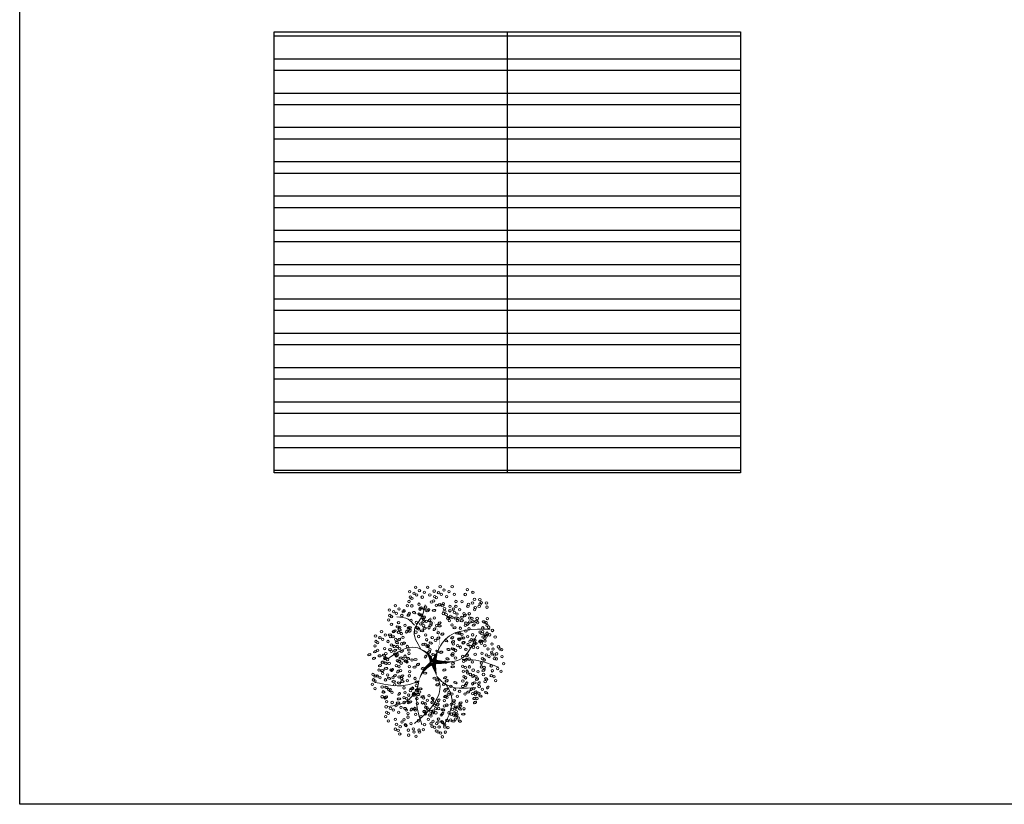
# Model space of a CAD drawing. Header units: millimetres. Extents: x 2197 to 2788, y 425 to 589.
# Tile 1 of 50: x 2201 to 2234, y 430 to 457. Entities that reach past the tile are written whole.
import ezdxf

# ---------------------------------------------------------------- set-up
doc = ezdxf.new("R2010")
doc.units = ezdxf.units.MM
doc.linetypes.add('ACAD_ISO04W100', pattern=[30, 24, -3, 0, -3])
doc.layers.add('01 - Vegetación', color=3, linetype='Continuous', lineweight=0)
doc.layers.add('Cotas', color=3, linetype='Continuous')
doc.layers.add('PAREDE', color=6, linetype='Continuous')

# ---------------------------------------------------------------- blocks, each defined once
blk = doc.blocks.new('17')
at = {"layer": '01 - Vegetación'}
for points in [[(4495.84, 1680.23, 1.33, 0.0221, 0.199177), (4489.97, 1684.48, 0.0221, 0.0221, 1.224983)], [(4496.02, 1680.23, 1.33, 0.0221, 0.286986), (4500.47, 1683.82, 0.0221, 0.0221, -1.494927)], [(4496.02, 1679.76, 1.77, 0.0221, 0), (4491.39, 1678.53, 0.0221, 0.0221, 0)], [(4496.02, 1679.66, 1.77, 0.0221, 0), (4500.28, 1678.15, 0.0221, 0.0221, 0)], [(4496.4, 1679.85, 1.77, 0.0221, 0.074947), (4496.4, 1672.95, 0.0221, 0.0221, 0.762797)], [(4497.07, 1679.43, 0.133, 0.0221, 0.381476), (4512.91, 1682.47, 0.0221, 0.0221, -1.841687)]]:
    blk.add_lwpolyline(points, format="xyseb", dxfattribs=at)
for points in [[(4490, 1684.47), (4488.83, 1687.51), (4489.5, 1699.09)], [(4487.73, 1684.98), (4483.44, 1688.25), (4481.42, 1694.81)], [(4497.83, 1680.19), (4501.11, 1685.48), (4497.33, 1694.81)], [(4508.5, 1685.98), (4510.45, 1688), (4511.21, 1691.78)], [(4490, 1684.47), (4482.94, 1685.23), (4475.36, 1683.47)], [(4491.39, 1678.53), (4489.02, 1677.58), (4485.46, 1677.92), (4475.87, 1685.99)], [(4500.47, 1683.82), (4506.92, 1685.99), (4511.46, 1683.47), (4515.25, 1682.46)], [(4491.39, 1678.53), (4489, 1675.9), (4487.73, 1665.57)], [(4496.57, 1678.43), (4497.07, 1670.86), (4505.15, 1665.32)], [(4497.07, 1679.43), (4503.89, 1675.65), (4507.17, 1660.78)], [(4488.74, 1675.4), (4484.7, 1673.64), (4475.11, 1676.16)], [(4497.07, 1670.11), (4496.82, 1665.57), (4494.55, 1658.01)]]:
    blk.add_spline(points, degree=3, dxfattribs=at)
blk = doc.blocks.new('16')
at = {"layer": '01 - Vegetación'}
h = blk.add_hatch(color=40, dxfattribs=at)
h.set_gradient(color1=(255, 191, 0), color2=(223, 255, 127), rotation=180, centered=1, tint=1, name='INVSPHERICAL')
edge = h.paths.add_edge_path()
edge.add_ellipse((4538.847, 1678.642), major_axis=(-0.0033, 0.0777), ratio=0.578492, start_angle=0, end_angle=360, ccw=False)
edge = h.paths.add_edge_path()
edge.add_ellipse((4538.961, 1678.487), major_axis=(-0.0349, 0.0695), ratio=0.578492, start_angle=0, end_angle=360, ccw=False)
edge = h.paths.add_edge_path()
edge.add_ellipse((4538.69, 1678.926), major_axis=(-0.0594, 0.0503), ratio=0.578492, start_angle=0, end_angle=360, ccw=False)
edge = h.paths.add_edge_path()
edge.add_ellipse((4538.676, 1678.266), major_axis=(-0.0033, 0.0777), ratio=0.578492, start_angle=0, end_angle=360, ccw=False)
edge = h.paths.add_edge_path()
edge.add_ellipse((4541.23, 1679.281), major_axis=(0.0274, 0.0728), ratio=0.578492, start_angle=0, end_angle=360, ccw=False)
edge = h.paths.add_edge_path()
edge.add_ellipse((4540.829, 1679.36), major_axis=(-0.0349, 0.0695), ratio=0.578492, start_angle=0, end_angle=360, ccw=False)
edge = h.paths.add_edge_path()
edge.add_ellipse((4541.174, 1679.607), major_axis=(-0.0349, 0.0695), ratio=0.578492, start_angle=0, end_angle=360, ccw=False)
edge = h.paths.add_edge_path()
edge.add_ellipse((4541.072, 1679.421), major_axis=(0.0274, 0.0728), ratio=0.578492, start_angle=0, end_angle=360, ccw=False)
edge = h.paths.add_edge_path()
edge.add_ellipse((4540.113, 1679.632), major_axis=(-0.0349, 0.0695), ratio=0.578492, start_angle=0, end_angle=360, ccw=False)
edge = h.paths.add_edge_path()
edge.add_ellipse((4540.279, 1679.843), major_axis=(-0.0349, 0.0695), ratio=0.578492, start_angle=0, end_angle=360, ccw=False)
edge = h.paths.add_edge_path()
edge.add_ellipse((4540.165, 1679.999), major_axis=(-0.0033, 0.0777), ratio=0.578492, start_angle=0, end_angle=360, ccw=False)
edge = h.paths.add_edge_path()
edge.add_ellipse((4540.499, 1679.956), major_axis=(-0.0033, 0.0777), ratio=0.578492, start_angle=0, end_angle=360, ccw=False)
edge = h.paths.add_edge_path()
edge.add_ellipse((4540.629, 1679.513), major_axis=(-0.0594, 0.0503), ratio=0.578492, start_angle=0, end_angle=360, ccw=False)
edge = h.paths.add_edge_path()
edge.add_ellipse((4540.551, 1680.278), major_axis=(0.0274, 0.0728), ratio=0.578492, start_angle=0, end_angle=360, ccw=False)
edge = h.paths.add_edge_path()
edge.add_ellipse((4539.201, 1679.744), major_axis=(-0.0033, 0.0777), ratio=0.578492, start_angle=0, end_angle=360, ccw=False)
edge = h.paths.add_edge_path()
edge.add_ellipse((4539.14, 1679.893), major_axis=(0.0274, 0.0728), ratio=0.578492, start_angle=0, end_angle=360, ccw=False)
edge = h.paths.add_edge_path()
edge.add_ellipse((4539.208, 1680.126), major_axis=(-0.0033, 0.0777), ratio=0.578492, start_angle=0, end_angle=360, ccw=False)
edge = h.paths.add_edge_path()
edge.add_ellipse((4538.979, 1680.681), major_axis=(-0.0594, 0.0503), ratio=0.578492, start_angle=0, end_angle=360, ccw=False)
edge = h.paths.add_edge_path()
edge.add_ellipse((4538.577, 1680.728), major_axis=(-0.0033, 0.0777), ratio=0.578492, start_angle=0, end_angle=360, ccw=False)
edge = h.paths.add_edge_path()
edge.add_ellipse((4538.926, 1680.033), major_axis=(0.0274, 0.0728), ratio=0.578492, start_angle=0, end_angle=360, ccw=False)
edge = h.paths.add_edge_path()
edge.add_ellipse((4538.95, 1679.842), major_axis=(0.0274, 0.0728), ratio=0.578492, start_angle=0, end_angle=360, ccw=False)
edge = h.paths.add_edge_path()
edge.add_ellipse((4538.621, 1680.191), major_axis=(-0.0349, 0.0695), ratio=0.578492, start_angle=0, end_angle=360, ccw=False)
edge = h.paths.add_edge_path()
edge.add_ellipse((4538.328, 1680.411), major_axis=(0.0274, 0.0728), ratio=0.578492, start_angle=0, end_angle=360, ccw=False)
edge = h.paths.add_edge_path()
edge.add_ellipse((4538.283, 1680.138), major_axis=(-0.0594, 0.0503), ratio=0.578492, start_angle=0, end_angle=360, ccw=False)
edge = h.paths.add_edge_path()
edge.add_ellipse((4538.32, 1679.993), major_axis=(-0.0594, 0.0503), ratio=0.578492, start_angle=0, end_angle=360, ccw=False)
edge = h.paths.add_edge_path()
edge.add_ellipse((4538.755, 1680.687), major_axis=(-0.0033, 0.0777), ratio=0.578492, start_angle=0, end_angle=360, ccw=False)
edge = h.paths.add_edge_path()
edge.add_ellipse((4538.834, 1681.261), major_axis=(-0.0349, 0.0695), ratio=0.578492, start_angle=0, end_angle=360, ccw=False)
edge = h.paths.add_edge_path()
edge.add_ellipse((4539.054, 1681.374), major_axis=(-0.0033, 0.0777), ratio=0.578492, start_angle=0, end_angle=360, ccw=False)
edge = h.paths.add_edge_path()
edge.add_ellipse((4539.147, 1681.076), major_axis=(-0.0594, 0.0503), ratio=0.578492, start_angle=0, end_angle=360, ccw=False)
edge = h.paths.add_edge_path()
edge.add_ellipse((4539.52, 1680.541), major_axis=(-0.0033, 0.0777), ratio=0.578492, start_angle=0, end_angle=360, ccw=False)
edge = h.paths.add_edge_path()
edge.add_ellipse((4539.459, 1680.689), major_axis=(0.0274, 0.0728), ratio=0.578492, start_angle=0, end_angle=360, ccw=False)
edge = h.paths.add_edge_path()
edge.add_ellipse((4539.527, 1680.923), major_axis=(-0.0033, 0.0777), ratio=0.578492, start_angle=0, end_angle=360, ccw=False)
edge = h.paths.add_edge_path()
edge.add_ellipse((4539.265, 1681.244), major_axis=(0.0274, 0.0728), ratio=0.578492, start_angle=0, end_angle=360, ccw=False)
edge = h.paths.add_edge_path()
edge.add_ellipse((4539.188, 1677.478), major_axis=(-0.0594, 0.0503), ratio=0.578492, start_angle=0, end_angle=360, ccw=False)
edge = h.paths.add_edge_path()
edge.add_ellipse((4539.473, 1678.19), major_axis=(0.0274, 0.0728), ratio=0.578492, start_angle=0, end_angle=360, ccw=False)
edge = h.paths.add_edge_path()
edge.add_ellipse((4540.696, 1678.325), major_axis=(0.0274, 0.0728), ratio=0.578492, start_angle=0, end_angle=360, ccw=False)
edge = h.paths.add_edge_path()
edge.add_ellipse((4540.33, 1678.305), major_axis=(-0.0033, 0.0777), ratio=0.578492, start_angle=0, end_angle=360, ccw=False)
edge = h.paths.add_edge_path()
edge.add_ellipse((4540.174, 1678.307), major_axis=(-0.0033, 0.0777), ratio=0.578492, start_angle=0, end_angle=360, ccw=False)
edge = h.paths.add_edge_path()
edge.add_ellipse((4540.488, 1677.717), major_axis=(-0.0594, 0.0503), ratio=0.578492, start_angle=0, end_angle=360, ccw=False)
edge = h.paths.add_edge_path()
edge.add_ellipse((4540.676, 1677.675), major_axis=(-0.0594, 0.0503), ratio=0.578492, start_angle=0, end_angle=360, ccw=False)
edge = h.paths.add_edge_path()
edge.add_ellipse((4539.469, 1677.341), major_axis=(-0.0033, 0.0777), ratio=0.578492, start_angle=0, end_angle=360, ccw=False)
edge = h.paths.add_edge_path()
edge.add_ellipse((4539.773, 1677.406), major_axis=(-0.0594, 0.0503), ratio=0.578492, start_angle=0, end_angle=360, ccw=False)
edge = h.paths.add_edge_path()
edge.add_ellipse((4539.631, 1677.23), major_axis=(-0.0349, 0.0695), ratio=0.578492, start_angle=0, end_angle=360, ccw=False)
edge = h.paths.add_edge_path()
edge.add_ellipse((4539.445, 1677.695), major_axis=(-0.0594, 0.0503), ratio=0.578492, start_angle=0, end_angle=360, ccw=False)
edge = h.paths.add_edge_path()
edge.add_ellipse((4542.676, 1679.136), major_axis=(-0.0033, 0.0777), ratio=0.578492, start_angle=0, end_angle=360, ccw=False)
edge = h.paths.add_edge_path()
edge.add_ellipse((4542.661, 1679.428), major_axis=(-0.0033, 0.0777), ratio=0.578492, start_angle=0, end_angle=360, ccw=False)
edge = h.paths.add_edge_path()
edge.add_ellipse((4542.742, 1679.554), major_axis=(-0.0033, 0.0777), ratio=0.578492, start_angle=0, end_angle=360, ccw=False)
edge = h.paths.add_edge_path()
edge.add_ellipse((4542.776, 1679.728), major_axis=(-0.0349, 0.0695), ratio=0.578492, start_angle=0, end_angle=360, ccw=False)
edge = h.paths.add_edge_path()
edge.add_ellipse((4542.477, 1679.745), major_axis=(0.0274, 0.0728), ratio=0.578492, start_angle=0, end_angle=360, ccw=False)
edge = h.paths.add_edge_path()
edge.add_ellipse((4542.578, 1680.02), major_axis=(0.0274, 0.0728), ratio=0.578492, start_angle=0, end_angle=360, ccw=False)
edge = h.paths.add_edge_path()
edge.add_ellipse((4542.466, 1680.268), major_axis=(-0.0349, 0.0695), ratio=0.578492, start_angle=0, end_angle=360, ccw=False)
edge = h.paths.add_edge_path()
edge.add_ellipse((4542.632, 1680.479), major_axis=(-0.0349, 0.0695), ratio=0.578492, start_angle=0, end_angle=360, ccw=False)
edge = h.paths.add_edge_path()
edge.add_ellipse((4542.359, 1679.577), major_axis=(-0.0594, 0.0503), ratio=0.578492, start_angle=0, end_angle=360, ccw=False)
edge = h.paths.add_edge_path()
edge.add_ellipse((4542.171, 1679.619), major_axis=(-0.0594, 0.0503), ratio=0.578492, start_angle=0, end_angle=360, ccw=False)
edge = h.paths.add_edge_path()
edge.add_ellipse((4542.246, 1679.328), major_axis=(-0.0594, 0.0503), ratio=0.578492, start_angle=0, end_angle=360, ccw=False)
edge = h.paths.add_edge_path()
edge.add_ellipse((4542.369, 1678.498), major_axis=(0.0274, 0.0728), ratio=0.578492, start_angle=0, end_angle=360, ccw=False)
edge = h.paths.add_edge_path()
edge.add_ellipse((4542.902, 1678.749), major_axis=(-0.0349, 0.0695), ratio=0.578492, start_angle=0, end_angle=360, ccw=False)
edge = h.paths.add_edge_path()
edge.add_ellipse((4542.925, 1678.897), major_axis=(-0.0349, 0.0695), ratio=0.578492, start_angle=0, end_angle=360, ccw=False)
edge = h.paths.add_edge_path()
edge.add_ellipse((4542.628, 1678.671), major_axis=(-0.0033, 0.0777), ratio=0.578492, start_angle=0, end_angle=360, ccw=False)
edge = h.paths.add_edge_path()
edge.add_ellipse((4542.11, 1678.896), major_axis=(-0.0349, 0.0695), ratio=0.578492, start_angle=0, end_angle=360, ccw=False)
edge = h.paths.add_edge_path()
edge.add_ellipse((4542.34, 1678.18), major_axis=(-0.0349, 0.0695), ratio=0.578492, start_angle=0, end_angle=360, ccw=False)
edge = h.paths.add_edge_path()
edge.add_ellipse((4538.137, 1679.191), major_axis=(-0.0349, 0.0695), ratio=0.578492, start_angle=0, end_angle=360, ccw=False)
edge = h.paths.add_edge_path()
edge.add_ellipse((4538.099, 1678.758), major_axis=(-0.0594, 0.0503), ratio=0.578492, start_angle=0, end_angle=360, ccw=False)
edge = h.paths.add_edge_path()
edge.add_ellipse((4537.796, 1678.552), major_axis=(0.0274, 0.0728), ratio=0.578492, start_angle=0, end_angle=360, ccw=False)
edge = h.paths.add_edge_path()
edge.add_ellipse((4537.776, 1678.277), major_axis=(-0.0033, 0.0777), ratio=0.578492, start_angle=0, end_angle=360, ccw=False)
edge = h.paths.add_edge_path()
edge.add_ellipse((4539.181, 1678.6), major_axis=(-0.0033, 0.0777), ratio=0.578492, start_angle=0, end_angle=360, ccw=False)
edge = h.paths.add_edge_path()
edge.add_ellipse((4538.502, 1678.968), major_axis=(-0.0594, 0.0503), ratio=0.578492, start_angle=0, end_angle=360, ccw=False)
edge = h.paths.add_edge_path()
edge.add_ellipse((4538.615, 1679.216), major_axis=(-0.0594, 0.0503), ratio=0.578492, start_angle=0, end_angle=360, ccw=False)
edge = h.paths.add_edge_path()
edge.add_ellipse((4538.188, 1679.557), major_axis=(-0.0033, 0.0777), ratio=0.578492, start_angle=0, end_angle=360, ccw=False)
edge = h.paths.add_edge_path()
edge.add_ellipse((4538.203, 1679.265), major_axis=(-0.0033, 0.0777), ratio=0.578492, start_angle=0, end_angle=360, ccw=False)
edge = h.paths.add_edge_path()
edge.add_ellipse((4538.285, 1679.391), major_axis=(-0.0033, 0.0777), ratio=0.578492, start_angle=0, end_angle=360, ccw=False)
edge = h.paths.add_edge_path()
edge.add_ellipse((4538.856, 1679.647), major_axis=(-0.0349, 0.0695), ratio=0.578492, start_angle=0, end_angle=360, ccw=False)
edge = h.paths.add_edge_path()
edge.add_ellipse((4538.272, 1678.751), major_axis=(0.0274, 0.0728), ratio=0.578492, start_angle=0, end_angle=360, ccw=False)
edge = h.paths.add_edge_path()
edge.add_ellipse((4540.863, 1678.985), major_axis=(0.0274, 0.0728), ratio=0.578492, start_angle=0, end_angle=360, ccw=False)
edge = h.paths.add_edge_path()
edge.add_ellipse((4540.823, 1678.811), major_axis=(-0.0349, 0.0695), ratio=0.578492, start_angle=0, end_angle=360, ccw=False)
edge = h.paths.add_edge_path()
edge.add_ellipse((4541.446, 1678.949), major_axis=(-0.0349, 0.0695), ratio=0.578492, start_angle=0, end_angle=360, ccw=False)
edge = h.paths.add_edge_path()
edge.add_ellipse((4540.434, 1680.393), major_axis=(-0.0033, 0.0777), ratio=0.578492, start_angle=0, end_angle=360, ccw=False)
edge = h.paths.add_edge_path()
edge.add_ellipse((4540.419, 1680.685), major_axis=(-0.0033, 0.0777), ratio=0.578492, start_angle=0, end_angle=360, ccw=False)
edge = h.paths.add_edge_path()
edge.add_ellipse((4539.773, 1680.547), major_axis=(-0.0349, 0.0695), ratio=0.578492, start_angle=0, end_angle=360, ccw=False)
edge = h.paths.add_edge_path()
edge.add_ellipse((4539.782, 1680.87), major_axis=(-0.0349, 0.0695), ratio=0.578492, start_angle=0, end_angle=360, ccw=False)
edge = h.paths.add_edge_path()
edge.add_ellipse((4539.668, 1681.126), major_axis=(0.0274, 0.0728), ratio=0.578492, start_angle=0, end_angle=360, ccw=False)
edge = h.paths.add_edge_path()
edge.add_ellipse((4540.336, 1681.276), major_axis=(0.0274, 0.0728), ratio=0.578492, start_angle=0, end_angle=360, ccw=False)
edge = h.paths.add_edge_path()
edge.add_ellipse((4540.381, 1681.413), major_axis=(-0.0349, 0.0695), ratio=0.578492, start_angle=0, end_angle=360, ccw=False)
edge = h.paths.add_edge_path()
edge.add_ellipse((4540.225, 1681.525), major_axis=(-0.0349, 0.0695), ratio=0.578492, start_angle=0, end_angle=360, ccw=False)
edge = h.paths.add_edge_path()
edge.add_ellipse((4540.009, 1681.424), major_axis=(-0.0033, 0.0777), ratio=0.578492, start_angle=0, end_angle=360, ccw=False)
edge = h.paths.add_edge_path()
edge.add_ellipse((4540.106, 1681.258), major_axis=(-0.0033, 0.0777), ratio=0.578492, start_angle=0, end_angle=360, ccw=False)
edge = h.paths.add_edge_path()
edge.add_ellipse((4540.036, 1680.989), major_axis=(-0.0594, 0.0503), ratio=0.578492, start_angle=0, end_angle=360, ccw=False)
edge = h.paths.add_edge_path()
edge.add_ellipse((4539.967, 1680.73), major_axis=(-0.0594, 0.0503), ratio=0.578492, start_angle=0, end_angle=360, ccw=False)
edge = h.paths.add_edge_path()
edge.add_ellipse((4541.92, 1680.217), major_axis=(-0.0033, 0.0777), ratio=0.578492, start_angle=0, end_angle=360, ccw=False)
edge = h.paths.add_edge_path()
edge.add_ellipse((4541.222, 1680.466), major_axis=(-0.0349, 0.0695), ratio=0.578492, start_angle=0, end_angle=360, ccw=False)
edge = h.paths.add_edge_path()
edge.add_ellipse((4541.387, 1680.676), major_axis=(-0.0349, 0.0695), ratio=0.578492, start_angle=0, end_angle=360, ccw=False)
edge = h.paths.add_edge_path()
edge.add_ellipse((4541.251, 1680.784), major_axis=(0.0274, 0.0728), ratio=0.578492, start_angle=0, end_angle=360, ccw=False)
edge = h.paths.add_edge_path()
edge.add_ellipse((4541.818, 1680.659), major_axis=(0.0274, 0.0728), ratio=0.578492, start_angle=0, end_angle=360, ccw=False)
edge = h.paths.add_edge_path()
edge.add_ellipse((4541.942, 1680.743), major_axis=(0.0274, 0.0728), ratio=0.578492, start_angle=0, end_angle=360, ccw=False)
edge = h.paths.add_edge_path()
edge.add_ellipse((4541.762, 1680.886), major_axis=(-0.0349, 0.0695), ratio=0.578492, start_angle=0, end_angle=360, ccw=False)
edge = h.paths.add_edge_path()
edge.add_ellipse((4541.592, 1681.082), major_axis=(-0.0033, 0.0777), ratio=0.578492, start_angle=0, end_angle=360, ccw=False)
edge = h.paths.add_edge_path()
edge.add_ellipse((4541.511, 1680.956), major_axis=(-0.0033, 0.0777), ratio=0.578492, start_angle=0, end_angle=360, ccw=False)
edge = h.paths.add_edge_path()
edge.add_ellipse((4541.775, 1680.201), major_axis=(-0.0594, 0.0503), ratio=0.578492, start_angle=0, end_angle=360, ccw=False)
edge = h.paths.add_edge_path()
edge.add_ellipse((4541.737, 1680.346), major_axis=(-0.0594, 0.0503), ratio=0.578492, start_angle=0, end_angle=360, ccw=False)
edge = h.paths.add_edge_path()
edge.add_ellipse((4541.843, 1679.118), major_axis=(-0.0594, 0.0503), ratio=0.578492, start_angle=0, end_angle=360, ccw=False)
edge = h.paths.add_edge_path()
edge.add_ellipse((4541.881, 1679.551), major_axis=(-0.0349, 0.0695), ratio=0.578492, start_angle=0, end_angle=360, ccw=False)
edge = h.paths.add_edge_path()
edge.add_ellipse((4542.015, 1679.29), major_axis=(-0.0349, 0.0695), ratio=0.578492, start_angle=0, end_angle=360, ccw=False)
edge = h.paths.add_edge_path()
edge.add_ellipse((4541.91, 1679.869), major_axis=(0.0274, 0.0728), ratio=0.578492, start_angle=0, end_angle=360, ccw=False)
edge = h.paths.add_edge_path()
edge.add_ellipse((4541.769, 1679.666), major_axis=(-0.0033, 0.0777), ratio=0.578492, start_angle=0, end_angle=360, ccw=False)
edge = h.paths.add_edge_path()
edge.add_ellipse((4539.676, 1679.115), major_axis=(-0.0033, 0.0777), ratio=0.578492, start_angle=0, end_angle=360, ccw=False)
edge = h.paths.add_edge_path()
edge.add_ellipse((4539.594, 1678.989), major_axis=(-0.0033, 0.0777), ratio=0.578492, start_angle=0, end_angle=360, ccw=False)
edge = h.paths.add_edge_path()
edge.add_ellipse((4539.898, 1679.531), major_axis=(-0.0033, 0.0777), ratio=0.578492, start_angle=0, end_angle=360, ccw=False)
edge = h.paths.add_edge_path()
edge.add_ellipse((4539.697, 1678.641), major_axis=(-0.0349, 0.0695), ratio=0.578492, start_angle=0, end_angle=360, ccw=False)
edge = h.paths.add_edge_path()
edge.add_ellipse((4539.398, 1678.691), major_axis=(-0.0349, 0.0695), ratio=0.578492, start_angle=0, end_angle=360, ccw=False)
edge = h.paths.add_edge_path()
edge.add_ellipse((4539.555, 1678.579), major_axis=(-0.0349, 0.0695), ratio=0.578492, start_angle=0, end_angle=360, ccw=False)
edge = h.paths.add_edge_path()
edge.add_ellipse((4540.714, 1679.167), major_axis=(0.0274, 0.0728), ratio=0.578492, start_angle=0, end_angle=360, ccw=False)
edge = h.paths.add_edge_path()
edge.add_ellipse((4540.549, 1681.79), major_axis=(-0.0349, 0.0695), ratio=0.578492, start_angle=0, end_angle=360, ccw=False)
edge = h.paths.add_edge_path()
edge.add_ellipse((4540.715, 1682.001), major_axis=(-0.0349, 0.0695), ratio=0.578492, start_angle=0, end_angle=360, ccw=False)
edge = h.paths.add_edge_path()
edge.add_ellipse((4540.848, 1681.741), major_axis=(-0.0349, 0.0695), ratio=0.578492, start_angle=0, end_angle=360, ccw=False)
edge = h.paths.add_edge_path()
edge.add_ellipse((4540.661, 1681.542), major_axis=(0.0274, 0.0728), ratio=0.578492, start_angle=0, end_angle=360, ccw=False)
edge = h.paths.add_edge_path()
edge.add_ellipse((4540.684, 1681.351), major_axis=(0.0274, 0.0728), ratio=0.578492, start_angle=0, end_angle=360, ccw=False)
edge = h.paths.add_edge_path()
edge.add_ellipse((4540.56, 1681.267), major_axis=(0.0274, 0.0728), ratio=0.578492, start_angle=0, end_angle=360, ccw=False)
edge = h.paths.add_edge_path()
edge.add_ellipse((4540.528, 1678.539), major_axis=(0.0274, 0.0728), ratio=0.578492, start_angle=0, end_angle=360, ccw=False)
edge = h.paths.add_edge_path()
edge.add_ellipse((4540.38, 1678.647), major_axis=(0.0274, 0.0728), ratio=0.578492, start_angle=0, end_angle=360, ccw=False)
edge = h.paths.add_edge_path()
edge.add_ellipse((4540.034, 1678.678), major_axis=(-0.0349, 0.0695), ratio=0.578492, start_angle=0, end_angle=360, ccw=False)
edge = h.paths.add_edge_path()
edge.add_ellipse((4540.944, 1678.493), major_axis=(0.0274, 0.0728), ratio=0.578492, start_angle=0, end_angle=360, ccw=False)
edge = h.paths.add_edge_path()
edge.add_ellipse((4541.625, 1678.77), major_axis=(-0.0349, 0.0695), ratio=0.578492, start_angle=0, end_angle=360, ccw=False)
edge = h.paths.add_edge_path()
edge.add_ellipse((4541.994, 1678.887), major_axis=(0.0274, 0.0728), ratio=0.578492, start_angle=0, end_angle=360, ccw=False)
edge = h.paths.add_edge_path()
edge.add_ellipse((4541.336, 1678.598), major_axis=(0.0274, 0.0728), ratio=0.578492, start_angle=0, end_angle=360, ccw=False)
edge = h.paths.add_edge_path()
edge.add_ellipse((4539.381, 1678.993), major_axis=(-0.0349, 0.0695), ratio=0.578492, start_angle=0, end_angle=360, ccw=False)
edge = h.paths.add_edge_path()
edge.add_ellipse((4540.938, 1681.079), major_axis=(-0.0033, 0.0777), ratio=0.578492, start_angle=0, end_angle=360, ccw=False)
edge = h.paths.add_edge_path()
edge.add_ellipse((4540.699, 1680.759), major_axis=(-0.0594, 0.0503), ratio=0.578492, start_angle=0, end_angle=360, ccw=False)
edge = h.paths.add_edge_path()
edge.add_ellipse((4540.908, 1680.857), major_axis=(-0.0349, 0.0695), ratio=0.578492, start_angle=0, end_angle=360, ccw=False)
edge = h.paths.add_edge_path()
edge.add_ellipse((4540.863, 1680.561), major_axis=(-0.0349, 0.0695), ratio=0.578492, start_angle=0, end_angle=360, ccw=False)
edge = h.paths.add_edge_path()
edge.add_ellipse((4540.564, 1680.61), major_axis=(-0.0349, 0.0695), ratio=0.578492, start_angle=0, end_angle=360, ccw=False)
edge = h.paths.add_edge_path()
edge.add_ellipse((4539.771, 1681.729), major_axis=(-0.0349, 0.0695), ratio=0.578492, start_angle=0, end_angle=360, ccw=False)
edge = h.paths.add_edge_path()
edge.add_ellipse((4540.968, 1678.302), major_axis=(0.0274, 0.0728), ratio=0.578492, start_angle=0, end_angle=360, ccw=False)
edge = h.paths.add_edge_path()
edge.add_ellipse((4541.908, 1678.227), major_axis=(-0.0033, 0.0777), ratio=0.578492, start_angle=0, end_angle=360, ccw=False)
edge = h.paths.add_edge_path()
edge.add_ellipse((4541.283, 1678.297), major_axis=(-0.0349, 0.0695), ratio=0.578492, start_angle=0, end_angle=360, ccw=False)
edge = h.paths.add_edge_path()
edge.add_ellipse((4541.463, 1678.333), major_axis=(-0.0349, 0.0695), ratio=0.578492, start_angle=0, end_angle=360, ccw=False)
edge = h.paths.add_edge_path()
edge.add_ellipse((4538.021, 1678.159), major_axis=(0.0274, 0.0728), ratio=0.578492, start_angle=0, end_angle=360, ccw=False)
edge = h.paths.add_edge_path()
edge.add_ellipse((4537.772, 1677.992), major_axis=(0.0274, 0.0728), ratio=0.578492, start_angle=0, end_angle=360, ccw=False)
edge = h.paths.add_edge_path()
edge.add_ellipse((4538.082, 1677.841), major_axis=(-0.0033, 0.0777), ratio=0.578492, start_angle=0, end_angle=360, ccw=False)
edge = h.paths.add_edge_path()
edge.add_ellipse((4538.572, 1677.966), major_axis=(-0.0349, 0.0695), ratio=0.578492, start_angle=0, end_angle=360, ccw=False)
edge = h.paths.add_edge_path()
edge.add_ellipse((4538.311, 1677.99), major_axis=(0.0274, 0.0728), ratio=0.578492, start_angle=0, end_angle=360, ccw=False)
edge = h.paths.add_edge_path()
edge.add_ellipse((4538.394, 1678.174), major_axis=(0.0274, 0.0728), ratio=0.578492, start_angle=0, end_angle=360, ccw=False)
edge = h.paths.add_edge_path()
edge.add_ellipse((4538.776, 1677.355), major_axis=(-0.0349, 0.0695), ratio=0.578492, start_angle=0, end_angle=360, ccw=False)
edge = h.paths.add_edge_path()
edge.add_ellipse((4538.597, 1677.319), major_axis=(-0.0349, 0.0695), ratio=0.578492, start_angle=0, end_angle=360, ccw=False)
edge = h.paths.add_edge_path()
edge.add_ellipse((4539.063, 1677.621), major_axis=(-0.0349, 0.0695), ratio=0.578492, start_angle=0, end_angle=360, ccw=False)
edge = h.paths.add_edge_path()
edge.add_ellipse((4539.033, 1676.828), major_axis=(0.0274, 0.0728), ratio=0.578492, start_angle=0, end_angle=360, ccw=False)
edge = h.paths.add_edge_path()
edge.add_ellipse((4539.009, 1677.162), major_axis=(0.0274, 0.0728), ratio=0.578492, start_angle=0, end_angle=360, ccw=False)
edge = h.paths.add_edge_path()
edge.add_ellipse((4538.885, 1677.078), major_axis=(0.0274, 0.0728), ratio=0.578492, start_angle=0, end_angle=360, ccw=False)
edge = h.paths.add_edge_path()
edge.add_ellipse((4539.054, 1677.298), major_axis=(-0.0349, 0.0695), ratio=0.578492, start_angle=0, end_angle=360, ccw=False)
edge = h.paths.add_edge_path()
edge.add_ellipse((4542.221, 1677.913), major_axis=(-0.0033, 0.0777), ratio=0.578492, start_angle=0, end_angle=360, ccw=False)
edge = h.paths.add_edge_path()
edge.add_ellipse((4542.451, 1677.771), major_axis=(-0.0349, 0.0695), ratio=0.578492, start_angle=0, end_angle=360, ccw=False)
edge = h.paths.add_edge_path()
edge.add_ellipse((4541.18, 1677.355), major_axis=(-0.0349, 0.0695), ratio=0.578492, start_angle=0, end_angle=360, ccw=False)
edge = h.paths.add_edge_path()
edge.add_ellipse((4541.671, 1678.102), major_axis=(-0.0033, 0.0777), ratio=0.578492, start_angle=0, end_angle=360, ccw=False)
edge = h.paths.add_edge_path()
edge.add_ellipse((4541.411, 1678.017), major_axis=(-0.0033, 0.0777), ratio=0.578492, start_angle=0, end_angle=360, ccw=False)
edge = h.paths.add_edge_path()
edge.add_ellipse((4542.075, 1677.637), major_axis=(-0.0594, 0.0503), ratio=0.578492, start_angle=0, end_angle=360, ccw=False)
edge = h.paths.add_edge_path()
edge.add_ellipse((4541.252, 1677.826), major_axis=(-0.0349, 0.0695), ratio=0.578492, start_angle=0, end_angle=360, ccw=False)
edge = h.paths.add_edge_path()
edge.add_ellipse((4541.596, 1676.853), major_axis=(-0.0033, 0.0777), ratio=0.578492, start_angle=0, end_angle=360, ccw=False)
edge = h.paths.add_edge_path()
edge.add_ellipse((4541.655, 1677.018), major_axis=(-0.0033, 0.0777), ratio=0.578492, start_angle=0, end_angle=360, ccw=False)
edge = h.paths.add_edge_path()
edge.add_ellipse((4542.033, 1677.371), major_axis=(-0.0349, 0.0695), ratio=0.578492, start_angle=0, end_angle=360, ccw=False)
edge = h.paths.add_edge_path()
edge.add_ellipse((4542.19, 1677.259), major_axis=(-0.0349, 0.0695), ratio=0.578492, start_angle=0, end_angle=360, ccw=False)
edge = h.paths.add_edge_path()
edge.add_ellipse((4542.168, 1676.931), major_axis=(0.0274, 0.0728), ratio=0.578492, start_angle=0, end_angle=360, ccw=False)
edge = h.paths.add_edge_path()
edge.add_ellipse((4542.176, 1677.433), major_axis=(-0.0349, 0.0695), ratio=0.578492, start_angle=0, end_angle=360, ccw=False)
edge = h.paths.add_edge_path()
edge.add_ellipse((4541.313, 1677.094), major_axis=(-0.0349, 0.0695), ratio=0.578492, start_angle=0, end_angle=360, ccw=False)
edge = h.paths.add_edge_path()
edge.add_ellipse((4541.359, 1677.391), major_axis=(-0.0349, 0.0695), ratio=0.578492, start_angle=0, end_angle=360, ccw=False)
edge = h.paths.add_edge_path()
edge.add_ellipse((4540.019, 1676.943), major_axis=(-0.0349, 0.0695), ratio=0.578492, start_angle=0, end_angle=360, ccw=False)
edge = h.paths.add_edge_path()
edge.add_ellipse((4539.641, 1676.826), major_axis=(0.0274, 0.0728), ratio=0.578492, start_angle=0, end_angle=360, ccw=False)
edge = h.paths.add_edge_path()
edge.add_ellipse((4539.262, 1676.754), major_axis=(-0.0594, 0.0503), ratio=0.578492, start_angle=0, end_angle=360, ccw=False)
edge = h.paths.add_edge_path()
edge.add_ellipse((4539.45, 1677.146), major_axis=(-0.0594, 0.0503), ratio=0.578492, start_angle=0, end_angle=360, ccw=False)
at = {"layer": '01 - Vegetación', "extrusion": (0, 0, -1)}
for centre, major_axis in [((4540.549, 1681.79), (-0.0349, 0.0695)), ((4540.715, 1682.001), (-0.0349, 0.0695)), ((4539.054, 1681.374), (-0.0033, 0.0777)), ((4539.771, 1681.729), (-0.0349, 0.0695)), ((4540.009, 1681.424), (-0.0033, 0.0777)), ((4540.225, 1681.525), (-0.0349, 0.0695)), ((4540.381, 1681.413), (-0.0349, 0.0695)), ((4540.848, 1681.741), (-0.0349, 0.0695)), ((4538.834, 1681.261), (-0.0349, 0.0695)), ((4539.527, 1680.923), (-0.0033, 0.0777)), ((4540.106, 1681.258), (-0.0033, 0.0777)), ((4540.938, 1681.079), (-0.0033, 0.0777)), ((4541.511, 1680.956), (-0.0033, 0.0777)), ((4541.592, 1681.082), (-0.0033, 0.0777)), ((4541.762, 1680.886), (-0.0349, 0.0695)), ((4538.577, 1680.728), (-0.0033, 0.0777)), ((4538.755, 1680.687), (-0.0033, 0.0777)), ((4539.52, 1680.541), (-0.0033, 0.0777)), ((4539.773, 1680.547), (-0.0349, 0.0695)), ((4539.782, 1680.87), (-0.0349, 0.0695)), ((4540.419, 1680.685), (-0.0033, 0.0777)), ((4540.564, 1680.61), (-0.0349, 0.0695)), ((4540.863, 1680.561), (-0.0349, 0.0695)), ((4540.908, 1680.857), (-0.0349, 0.0695)), ((4541.222, 1680.466), (-0.0349, 0.0695)), ((4541.387, 1680.676), (-0.0349, 0.0695)), ((4542.632, 1680.479), (-0.0349, 0.0695)), ((4538.621, 1680.191), (-0.0349, 0.0695)), ((4539.208, 1680.126), (-0.0033, 0.0777)), ((4540.434, 1680.393), (-0.0033, 0.0777)), ((4541.92, 1680.217), (-0.0033, 0.0777)), ((4542.466, 1680.268), (-0.0349, 0.0695)), ((4538.856, 1679.647), (-0.0349, 0.0695)), ((4539.201, 1679.744), (-0.0033, 0.0777)), ((4540.113, 1679.632), (-0.0349, 0.0695)), ((4540.165, 1679.999), (-0.0033, 0.0777)), ((4540.279, 1679.843), (-0.0349, 0.0695)), ((4540.499, 1679.956), (-0.0033, 0.0777)), ((4541.174, 1679.607), (-0.0349, 0.0695)), ((4541.769, 1679.666), (-0.0033, 0.0777)), ((4542.776, 1679.728), (-0.0349, 0.0695)), ((4538.137, 1679.191), (-0.0349, 0.0695)), ((4538.188, 1679.557), (-0.0033, 0.0777)), ((4538.203, 1679.265), (-0.0033, 0.0777)), ((4538.285, 1679.391), (-0.0033, 0.0777)), ((4539.898, 1679.531), (-0.0033, 0.0777)), ((4540.829, 1679.36), (-0.0349, 0.0695)), ((4541.881, 1679.551), (-0.0349, 0.0695)), ((4542.015, 1679.29), (-0.0349, 0.0695)), ((4542.661, 1679.428), (-0.0033, 0.0777)), ((4542.742, 1679.554), (-0.0033, 0.0777)), ((4539.381, 1678.993), (-0.0349, 0.0695)), ((4539.594, 1678.989), (-0.0033, 0.0777)), ((4539.676, 1679.115), (-0.0033, 0.0777)), ((4540.823, 1678.811), (-0.0349, 0.0695)), ((4541.446, 1678.949), (-0.0349, 0.0695)), ((4541.625, 1678.77), (-0.0349, 0.0695)), ((4542.11, 1678.896), (-0.0349, 0.0695)), ((4542.676, 1679.136), (-0.0033, 0.0777)), ((4542.902, 1678.749), (-0.0349, 0.0695)), ((4542.925, 1678.897), (-0.0349, 0.0695)), ((4537.776, 1678.277), (-0.0033, 0.0777)), ((4538.847, 1678.642), (-0.0033, 0.0777)), ((4538.961, 1678.487), (-0.0349, 0.0695)), ((4539.181, 1678.6), (-0.0033, 0.0777)), ((4539.398, 1678.691), (-0.0349, 0.0695)), ((4539.555, 1678.579), (-0.0349, 0.0695)), ((4539.697, 1678.641), (-0.0349, 0.0695)), ((4540.034, 1678.678), (-0.0349, 0.0695)), ((4540.174, 1678.307), (-0.0033, 0.0777)), ((4540.33, 1678.305), (-0.0033, 0.0777)), ((4541.283, 1678.297), (-0.0349, 0.0695)), ((4541.463, 1678.333), (-0.0349, 0.0695)), ((4542.628, 1678.671), (-0.0033, 0.0777)), ((4538.082, 1677.841), (-0.0033, 0.0777)), ((4538.572, 1677.966), (-0.0349, 0.0695)), ((4538.676, 1678.266), (-0.0033, 0.0777)), ((4541.411, 1678.017), (-0.0033, 0.0777)), ((4541.671, 1678.102), (-0.0033, 0.0777)), ((4541.908, 1678.227), (-0.0033, 0.0777)), ((4542.221, 1677.913), (-0.0033, 0.0777)), ((4542.34, 1678.18), (-0.0349, 0.0695)), ((4539.063, 1677.621), (-0.0349, 0.0695)), ((4541.252, 1677.826), (-0.0349, 0.0695)), ((4542.176, 1677.433), (-0.0349, 0.0695)), ((4542.451, 1677.771), (-0.0349, 0.0695)), ((4538.597, 1677.319), (-0.0349, 0.0695)), ((4538.776, 1677.355), (-0.0349, 0.0695)), ((4539.054, 1677.298), (-0.0349, 0.0695)), ((4539.469, 1677.341), (-0.0033, 0.0777)), ((4539.631, 1677.23), (-0.0349, 0.0695)), ((4541.18, 1677.355), (-0.0349, 0.0695)), ((4541.313, 1677.094), (-0.0349, 0.0695)), ((4541.359, 1677.391), (-0.0349, 0.0695)), ((4541.655, 1677.018), (-0.0033, 0.0777)), ((4542.033, 1677.371), (-0.0349, 0.0695)), ((4542.19, 1677.259), (-0.0349, 0.0695)), ((4540.019, 1676.943), (-0.0349, 0.0695)), ((4541.596, 1676.853), (-0.0033, 0.0777))]:
    blk.add_ellipse(centre, major_axis=major_axis, ratio=0.578492, start_param=3.141593, end_param=9.424778, dxfattribs=at)
for centre, major_axis in [((4540.661, 1681.542), (0.0274, 0.0728)), ((4540.684, 1681.351), (0.0274, 0.0728)), ((4539.147, 1681.076), (-0.0594, 0.0503)), ((4539.265, 1681.244), (0.0274, 0.0728)), ((4539.668, 1681.126), (0.0274, 0.0728)), ((4540.036, 1680.989), (-0.0594, 0.0503)), ((4540.336, 1681.276), (0.0274, 0.0728)), ((4540.56, 1681.267), (0.0274, 0.0728)), ((4538.979, 1680.681), (-0.0594, 0.0503)), ((4539.459, 1680.689), (0.0274, 0.0728)), ((4539.967, 1680.73), (-0.0594, 0.0503)), ((4540.699, 1680.759), (-0.0594, 0.0503)), ((4541.251, 1680.784), (0.0274, 0.0728)), ((4541.818, 1680.659), (0.0274, 0.0728)), ((4541.942, 1680.743), (0.0274, 0.0728)), ((4538.283, 1680.138), (-0.0594, 0.0503)), ((4538.328, 1680.411), (0.0274, 0.0728)), ((4538.926, 1680.033), (0.0274, 0.0728)), ((4540.551, 1680.278), (0.0274, 0.0728)), ((4541.737, 1680.346), (-0.0594, 0.0503)), ((4541.775, 1680.201), (-0.0594, 0.0503)), ((4542.578, 1680.02), (0.0274, 0.0728)), ((4538.32, 1679.993), (-0.0594, 0.0503)), ((4538.95, 1679.842), (0.0274, 0.0728)), ((4539.14, 1679.893), (0.0274, 0.0728)), ((4541.91, 1679.869), (0.0274, 0.0728)), ((4542.171, 1679.619), (-0.0594, 0.0503)), ((4542.477, 1679.745), (0.0274, 0.0728)), ((4538.615, 1679.216), (-0.0594, 0.0503)), ((4540.629, 1679.513), (-0.0594, 0.0503)), ((4540.714, 1679.167), (0.0274, 0.0728)), ((4541.072, 1679.421), (0.0274, 0.0728)), ((4541.23, 1679.281), (0.0274, 0.0728)), ((4542.246, 1679.328), (-0.0594, 0.0503)), ((4542.359, 1679.577), (-0.0594, 0.0503)), ((4538.099, 1678.758), (-0.0594, 0.0503)), ((4538.272, 1678.751), (0.0274, 0.0728)), ((4538.502, 1678.968), (-0.0594, 0.0503)), ((4538.69, 1678.926), (-0.0594, 0.0503)), ((4540.863, 1678.985), (0.0274, 0.0728)), ((4541.843, 1679.118), (-0.0594, 0.0503)), ((4541.994, 1678.887), (0.0274, 0.0728)), ((4537.796, 1678.552), (0.0274, 0.0728)), ((4540.38, 1678.647), (0.0274, 0.0728)), ((4540.528, 1678.539), (0.0274, 0.0728)), ((4540.696, 1678.325), (0.0274, 0.0728)), ((4540.944, 1678.493), (0.0274, 0.0728)), ((4540.968, 1678.302), (0.0274, 0.0728)), ((4541.336, 1678.598), (0.0274, 0.0728)), ((4542.369, 1678.498), (0.0274, 0.0728)), ((4537.772, 1677.992), (0.0274, 0.0728)), ((4538.021, 1678.159), (0.0274, 0.0728)), ((4538.311, 1677.99), (0.0274, 0.0728)), ((4538.394, 1678.174), (0.0274, 0.0728)), ((4539.473, 1678.19), (0.0274, 0.0728)), ((4539.188, 1677.478), (-0.0594, 0.0503)), ((4539.445, 1677.695), (-0.0594, 0.0503)), ((4540.488, 1677.717), (-0.0594, 0.0503)), ((4540.676, 1677.675), (-0.0594, 0.0503)), ((4542.075, 1677.637), (-0.0594, 0.0503)), ((4538.885, 1677.078), (0.0274, 0.0728)), ((4539.009, 1677.162), (0.0274, 0.0728)), ((4539.45, 1677.146), (-0.0594, 0.0503)), ((4539.773, 1677.406), (-0.0594, 0.0503)), ((4539.033, 1676.828), (0.0274, 0.0728)), ((4539.262, 1676.754), (-0.0594, 0.0503)), ((4539.641, 1676.826), (0.0274, 0.0728)), ((4542.168, 1676.931), (0.0274, 0.0728))]:
    blk.add_ellipse(centre, major_axis=major_axis, ratio=0.578492, dxfattribs=at)
blk = doc.blocks.new('18')
at = {"color": 60}
for centre in [(4488.87, 1699.94), (4492.13, 1699.76), (4484.7, 1696.68), (4487.42, 1699.03), (4487.96, 1696.68), (4489.95, 1699.03), (4490.32, 1699.58), (4491.04, 1697.4), (4491.59, 1698.31), (4492.49, 1696.5), (4493.58, 1697.76), (4500.15, 1698.17), (4501.6, 1699.08), (4502.68, 1698.17), (4503.05, 1698.72), (4503.77, 1696.54), (4504.32, 1697.45), (4504.86, 1698.9), (4506.31, 1696.91), (4476.66, 1694.63), (4478.11, 1695.54), (4479.2, 1694.63), (4479.56, 1695.18), (4480.83, 1693.91), (4481.37, 1695.36), (4482.82, 1693.36), (4483.07, 1695.23), (4484.34, 1695.77), (4486.15, 1693.42), (4486.33, 1696.32), (4487.06, 1694.51), (4490.32, 1695.59), (4491.95, 1694.87), (4493.58, 1693.78), (4495.8, 1694.37), (4497.07, 1694.91), (4497.43, 1695.82), (4499.06, 1695.46), (4499.79, 1693.65), (4500.69, 1695.82), (4501.93, 1693.6), (4503.05, 1694.73), (4504.68, 1694.01), (4505.22, 1695.64), (4472.31, 1690.83), (4473.58, 1691.37), (4473.94, 1692.28), (4474.77, 1690.7), (4475.57, 1691.92), (4476.3, 1690.11), (4477.21, 1692.28), (4479.56, 1691.19), (4480.29, 1693), (4481.19, 1690.47), (4481.74, 1692.1), (4488.69, 1692.51), (4490.76, 1690.17), (4491.04, 1693.06), (4491.3, 1691.07), (4493.41, 1690.52), (4494.68, 1691.06), (4495.05, 1691.97), (4495.88, 1690.38), (4496.68, 1691.6), (4498.31, 1691.97), (4498.88, 1692.56), (4500.66, 1690.88), (4501.39, 1692.69), (4501.42, 1691.65), (4502.29, 1690.16), (4503.77, 1692.2), (4506.31, 1692.92), (4471.96, 1687.88), (4473.62, 1688.01), (4475.16, 1688.77), (4475.39, 1689.02), (4475.8, 1687.11), (4477.08, 1689.41), (4477.93, 1688.11), (4479.13, 1688.13), (4480.29, 1688.66), (4482.79, 1688), (4482.82, 1689.38), (4484.06, 1688.54), (4484.42, 1689.44), (4485.25, 1687.86), (4486.05, 1689.08), (4486.77, 1687.27), (4487.68, 1689.44), (4490.04, 1688.36), (4491.67, 1687.63), (4493.06, 1687.57), (4494.72, 1687.69), (4496.26, 1688.46), (4496.5, 1688.71), (4496.9, 1686.8), (4497.4, 1689.79), (4498.18, 1689.1), (4499.03, 1687.8), (4500.23, 1687.82), (4501.39, 1688.34), (4471.57, 1685.45), (4472.98, 1686.09), (4472.98, 1684.29), (4473.62, 1684.42), (4474.01, 1686.34), (4476.7, 1684.68), (4478.11, 1683.78), (4478.87, 1685.57), (4480.28, 1685.7), (4482.43, 1685.04), (4484.1, 1685.17), (4485.63, 1685.94), (4485.87, 1686.18), (4486.27, 1684.27), (4487.55, 1686.58), (4488.4, 1685.28), (4489.6, 1685.3), (4490.76, 1685.82), (4473.75, 1683.01), (4474.95, 1680.14), (4475.42, 1682.63), (4479, 1682.37), (4479.9, 1682.75), (4481.08, 1681.83), (4481.18, 1682.24), (4482.35, 1682.38), (4482.71, 1683.28), (4483.54, 1681.7), (4484.34, 1682.92), (4485.07, 1681.11), (4473.32, 1678.69), (4474.59, 1679.23), (4475.78, 1678.56), (4476.4, 1676.88), (4476.58, 1679.78), (4477.31, 1677.97), (4480.73, 1678.88), (4482.39, 1679.01), (4483.93, 1679.78), (4484.16, 1680.02), (4472.96, 1675.74), (4474.63, 1675.87), (4476.17, 1676.64), (4478.93, 1673.7), (4481.65, 1676.05), (4482.19, 1673.7), (4477.3, 1672.25), (4478.56, 1672.79), (4479.76, 1672.11), (4480.56, 1673.33), (4481.28, 1671.52), (4482.06, 1670.83)]:
    blk.add_circle(centre, 0.405, dxfattribs=at)
at = {"color": 62}
for centre in [(4508.79, 1693.6), (4510.24, 1694.51), (4511.33, 1693.6), (4511.69, 1694.15), (4513.51, 1694.33), (4505.71, 1690.35), (4506.08, 1691.25), (4507.71, 1690.89), (4509.34, 1691.25), (4511.69, 1690.16), (4512.42, 1691.97), (4512.96, 1692.88), (4513.87, 1691.07), (4514.96, 1692.34), (4504.45, 1689.8), (4507.53, 1687.99), (4508.43, 1689.08), (4510.06, 1687.09), (4512.42, 1687.63), (4513.33, 1689.44), (4514.96, 1688.35), (4475.75, 1680.49), (4477.2, 1681.39), (4478.29, 1680.49), (4478.65, 1681.03), (4480.46, 1681.21), (4472.67, 1677.23), (4473.03, 1678.13), (4474.66, 1677.77), (4476.29, 1678.13), (4478.65, 1677.04), (4479.37, 1678.86), (4479.92, 1679.76), (4480.82, 1677.95), (4481.91, 1679.22), (4471.4, 1676.68), (4474.48, 1674.87), (4475.39, 1675.96), (4477.02, 1673.97), (4479.37, 1674.51), (4480.28, 1676.32), (4481.91, 1675.23), (4481.98, 1675.16), (4483.43, 1676.06), (4484.51, 1675.16), (4484.88, 1675.7), (4486.15, 1674.43), (4486.69, 1675.88), (4488.14, 1673.89), (4477.63, 1671.36), (4478.9, 1671.9), (4479.26, 1672.8), (4480.89, 1672.44), (4481.61, 1670.63), (4482.52, 1672.8), (4484.88, 1671.72), (4485.6, 1673.53), (4486.51, 1670.99), (4487.05, 1672.62), (4480.71, 1669.54), (4483.25, 1668.64), (4485.6, 1669.18), (4488.14, 1669.91)]:
    blk.add_circle(centre, 0.405, dxfattribs=at)
at = {"color": 64}
for centre in [(4514.9, 1686.83), (4516.35, 1687.74), (4517.44, 1686.83), (4517.8, 1687.37), (4519.61, 1687.56), (4511.82, 1683.57), (4512.18, 1684.48), (4513.81, 1684.11), (4515.45, 1684.48), (4518.53, 1685.2), (4519.07, 1686.11), (4519.98, 1684.3), (4521.06, 1685.56), (4510.55, 1683.03), (4513.63, 1681.22), (4514.54, 1682.3), (4516.17, 1680.31), (4517.8, 1683.39), (4518.53, 1680.86), (4519.43, 1682.67), (4521.06, 1681.58), (4488.48, 1669), (4489.93, 1669.91), (4491.01, 1669), (4491.38, 1669.55), (4492.1, 1667.37), (4492.65, 1668.28), (4493.19, 1669.73), (4494.64, 1667.74), (4484.13, 1665.2), (4485.4, 1665.74), (4485.76, 1666.65), (4487.39, 1666.29), (4488.12, 1664.48), (4489.02, 1666.65), (4491.38, 1665.56), (4493.01, 1664.84), (4493.55, 1666.47), (4487.21, 1663.39), (4489.75, 1662.48), (4492.1, 1663.03), (4494.43, 1662.83), (4494.64, 1663.75), (4495.88, 1663.74), (4496.96, 1662.83), (4497.33, 1663.38), (4498.05, 1661.2), (4498.59, 1662.11), (4499.14, 1663.56), (4500.59, 1661.57), (4490.08, 1659.03), (4491.35, 1659.57), (4491.71, 1660.48), (4493.34, 1660.12), (4494.06, 1658.31), (4494.97, 1660.48), (4497.33, 1659.39), (4498.96, 1658.67), (4499.5, 1660.3), (4500.59, 1657.58), (4493.16, 1657.22), (4495.69, 1656.31), (4498.05, 1656.86)]:
    blk.add_circle(centre, 0.405, dxfattribs=at)
at = {"color": 66}
for centre in [(4504.72, 1684.6), (4506.17, 1685.5), (4507.25, 1684.6), (4507.62, 1685.14), (4508.89, 1683.87), (4509.43, 1685.32), (4500.37, 1680.79), (4501.64, 1681.34), (4502, 1682.24), (4503.63, 1681.88), (4505.26, 1682.24), (4507.62, 1681.15), (4508.34, 1682.97), (4509.25, 1680.43), (4509.79, 1682.06), (4510.88, 1683.33), (4503.45, 1678.98), (4504.36, 1680.07), (4505.99, 1678.08), (4508.34, 1678.62), (4510.88, 1679.34), (4515.09, 1678.69), (4516.54, 1679.6), (4517.63, 1678.69), (4517.99, 1679.24), (4518.71, 1677.06), (4519.26, 1677.97), (4519.8, 1679.42), (4521.25, 1677.43), (4510.74, 1674.89), (4512.01, 1675.43), (4512.37, 1676.34), (4514, 1675.98), (4514.73, 1674.17), (4515.63, 1676.34), (4517.99, 1675.25), (4519.62, 1674.53), (4520.16, 1676.16), (4497.55, 1672.33), (4499, 1673.23), (4500.09, 1672.33), (4500.45, 1672.87), (4501.17, 1670.7), (4501.72, 1671.6), (4502.26, 1673.05), (4503.71, 1671.06), (4513.82, 1673.08), (4516.36, 1672.17), (4518.71, 1672.72), (4521.25, 1673.44), (4493.2, 1668.52), (4494.47, 1669.07), (4494.83, 1669.97), (4496.46, 1669.61), (4497.19, 1667.8), (4498.09, 1669.97), (4500.45, 1668.89), (4502.08, 1668.16), (4502.62, 1669.79), (4503.71, 1667.08), (4496.28, 1666.71), (4498.82, 1665.81), (4501.17, 1666.35)]:
    blk.add_circle(centre, 0.405, dxfattribs=at)
at = {"color": 68}
for centre in [(4510.01, 1674.38), (4511.46, 1674.02), (4513.27, 1674.2), (4505.85, 1671.12), (4507.48, 1670.76), (4508.56, 1673.48), (4510.03, 1671.75), (4510.71, 1671.54), (4511.1, 1673.48), (4512.19, 1671.85), (4512.73, 1672.75), (4513.64, 1670.94), (4514.72, 1672.21), (4501.44, 1667.37), (4503.1, 1667.5), (4504.21, 1669.68), (4504.25, 1670.19), (4504.64, 1668.27), (4505.48, 1670.22), (4506.56, 1668.91), (4507.29, 1667.87), (4508.46, 1669.1), (4509.15, 1668.89), (4509.55, 1667.57), (4510.86, 1667.66), (4511.12, 1670.22), (4512.27, 1667.78), (4512.34, 1669.55), (4514.72, 1668.23), (4515.41, 1668.02), (4516.32, 1670.19), (4518.67, 1669.11), (4520.3, 1668.38), (4501.05, 1664.94), (4502.46, 1665.58), (4502.46, 1663.79), (4503.1, 1663.92), (4503.49, 1665.84), (4505.28, 1666.6), (4506.18, 1664.17), (4509.3, 1665.01), (4510.71, 1665.14), (4510.78, 1666.9), (4513.63, 1666), (4514.32, 1665.79), (4514.72, 1664.47), (4515.56, 1664.14), (4515.82, 1666.7), (4515.95, 1663.8), (4516.97, 1664.26), (4517.04, 1666.03), (4519.4, 1666.57), (4501.66, 1662.6), (4503.1, 1663.5), (4503.23, 1662.51), (4504.19, 1662.6), (4504.55, 1663.14), (4504.9, 1662.12), (4505.28, 1660.97), (4505.82, 1661.87), (4506.37, 1663.32), (4507.59, 1663.27), (4507.82, 1661.33), (4508.48, 1661.86), (4509.38, 1662.25), (4510.66, 1661.74), (4514.47, 1661.91), (4515.88, 1662.04), (4497.31, 1658.79), (4498.57, 1659.34), (4498.94, 1660.24), (4500.57, 1659.88), (4501.29, 1658.07), (4502.2, 1660.24), (4504.55, 1659.16), (4506.73, 1660.06), (4500.39, 1656.98)]:
    blk.add_circle(centre, 0.405, dxfattribs=at)
at = {"layer": '01 - Vegetación', "xscale": 7.5, "yscale": 7.5, "zscale": 7.5}
blk.add_blockref('16', (-29556.67, -10914.05), dxfattribs=at)
at = {"layer": '01 - Vegetación'}
blk.add_blockref('17', (0, 0), dxfattribs=at)

msp = doc.modelspace()

# ---------------------------------------------------------------- hatches: boundary and pattern name
at = {"layer": 'PAREDE', "linetype": 'ACAD_ISO04W100'}
h = msp.add_hatch(dxfattribs=at)
h.set_pattern_fill('ANSI32', color=1, scale=0.1222, angle=135)
h.set_pattern_definition([(180, (-1.3519, -9.5161), (-2e-16, -1.163955), []), (180, (-1.7399, -9.1281), (-2e-16, -1.163955), [])])
h.paths.add_polyline_path([(2225.17, 456.202), (2217.257, 456.202), (2217.257, 441.237), (2225.17, 441.237)])
h.paths.add_polyline_path([(2217.257, 456.202), (2209.344, 456.202), (2209.344, 441.237), (2217.257, 441.237)])
h.paths.add_polyline_path([(2258.229, 467.147), (2250.799, 467.147), (2250.799, 442.696), (2258.229, 442.696)])
h.paths.add_polyline_path([(2265.658, 467.147), (2258.229, 467.147), (2258.229, 442.696), (2265.658, 442.696)])
h.paths.add_polyline_path([(2265.658, 498.007), (2258.229, 498.007), (2258.229, 473.557), (2265.658, 473.557)])

# ---------------------------------------------------------------- linework, layer by layer
at = {"layer": 'Cotas', "color": 7, "linetype": 'ACAD_ISO04W100'}
msp.add_line((2217.257, 456.202), (2217.257, 441.237), dxfattribs=at)
at = {"layer": 'Cotas'}
msp.add_lwpolyline([(2200.713, 524.49), (2350.975, 524.49), (2350.975, 429.986), (2200.713, 429.986)], close=True, dxfattribs=at)
at = {"layer": 'Cotas', "color": 7, "linetype": 'ACAD_ISO04W100'}
msp.add_lwpolyline([(2209.344, 456.202), (2225.17, 456.202), (2225.17, 441.237), (2209.344, 441.237)], close=True, dxfattribs=at)

# ---------------------------------------------------------------- block references
at = {"layer": '01 - Vegetación', "xscale": 0.1021725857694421, "yscale": 0.1021725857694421, "zscale": 0.1021725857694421, "rotation": 90}
msp.add_blockref('18', (2386.366, -24.578), dxfattribs=at)

doc.saveas('drawing.dxf')
